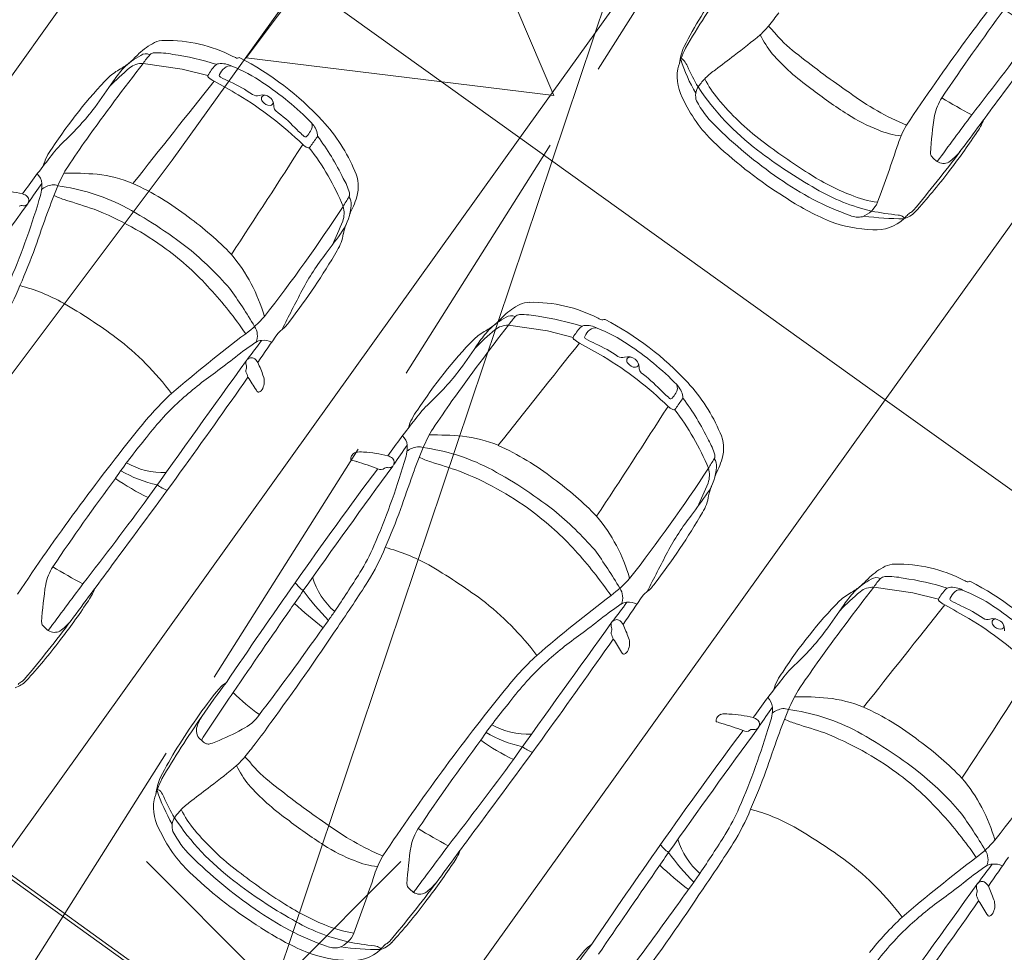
# Model space of a CAD drawing. Header units: metres. Extents: x 6541766 to 6542290, y 5894743 to 5895338.
# Tile 30 of 78: x 6541937.16 to 6541942.64, y 5895189.38 to 5895194.57. Entities that reach past the tile are written whole.
import ezdxf

# ---------------------------------------------------------------- set-up
doc = ezdxf.new("R2010")
doc.units = ezdxf.units.M
doc.linetypes.add('1.5_0.5', pattern=[2, 1.5, -0.5])
for name, color, linetype, lineweight in [('_dr_ścieki kd', 36, 'Continuous', 30), ('A-OZNACZENIA', 7, 'Continuous', 15), ('A-PZT', 4, 'Continuous', 9), ('IE - podklad', 8, 'Continuous', 9)]:
    doc.layers.add(name, color=color, linetype=linetype, lineweight=lineweight)
for name, color, linetype in [('_rozbiórki', 1, 'Continuous'), ('jezdnia', 7, 'Continuous'), ('przewód kanalizacyjny', 7, 'Continuous')]:
    doc.layers.add(name, color=color, linetype=linetype)

# ---------------------------------------------------------------- blocks, each defined once
blk = doc.blocks.new('blok - sanitarne pzt chelmza ng')
at = {"layer": '_rozbiórki', "lineweight": 9}
for p, q in [((6542437.8644, 5895189.8882), (6542439.2786, 5895188.474)), ((6542439.2786, 5895189.8882), (6542437.8644, 5895188.474))]:
    blk.add_line(p, q, dxfattribs=at)
at = {"layer": 'przewód kanalizacyjny', "color": 34, "linetype": 'Continuous', "lineweight": 9}
for p in [(6542419.51, 5895132.49), (6542428.063, 5895157.928)]:
    blk.add_line(p, (6542454.28, 5895235.9), dxfattribs=at)
blk = doc.blocks.new('blok - podklad szary rfqfqw')
at = {"color": 8, "linetype": 'ByBlock', "lineweight": 9}
for p, q in [((6541937.8451, 5895194.3275), (6541938.0615, 5895194.2962)), ((6541938.0615, 5895194.2962), (6541938.2052, 5895194.2602)), ((6541939.8772, 5895192.8712), (6541940.0936, 5895192.84)), ((6541940.0936, 5895192.84), (6541940.2372, 5895192.8039)), ((6541941.9092, 5895191.4149), (6541942.1256, 5895191.3837)), ((6541942.1256, 5895191.3837), (6541942.2693, 5895191.3477))]:
    blk.add_line(p, q, dxfattribs=at)
for centre, radius, start, end in [((6541909.2647, 5895219.057), 41.629, 323.23114, 325.01808), ((6541952.4348, 5895187.0923), 12.4292, 141.06752, 146.3247), ((6541943.1578, 5895193.2237), 2.5968, 144.075, 152.5336), ((6541944.6483, 5895192.2285), 4.3708, 144.6176, 150.0222), ((6541947.6822, 5895189.639), 8.0247, 141.74277, 142.40319), ((6541953.141, 5895186.8341), 13.081, 143.4301, 146.06826), ((6541943.3854, 5895195.6901), 1.3006, 234.7721, 244.088), ((6541940.883, 5895194.9168), 0.5834, 312.565, 319.1074), ((6541940.9119, 5895194.1256), 0.5809, 38.7674, 44.8015), ((6541941.9606, 5895195.0117), 0.7924, 221.243, 233.7315), ((6541926.4117, 5895206.5536), 20.3455, 322.04653, 323.7401), ((6541938.1036, 5895194.0735), 0.4182, 117.8651, 132.4463), ((6541937.9609, 5895194.3307), 0.1242, 89.3876, 115.1608), ((6541937.9765, 5895193.6491), 0.806, 62.8831, 91.0116), ((6541939.2699, 5895196.8618), 3.1096, 306.7936, 310.2152), ((6541941.7726, 5895194.723), 0.5482, 205.4757, 218.6323), ((6541936.8657, 5895195.2996), 1.3248, 313.193, 316.1665), ((6541937.8606, 5895194.3281), 0.0527, 64.9374, 123.6119), ((6541937.909, 5895194.3493), 0.0372, 93.5481, 134.4924), ((6541937.9218, 5895193.9716), 0.4151, 77.8333, 92.0894), ((6541941.5023, 5895194.1053), 0.71, 154.3633, 164.3428), ((6541941.2513, 5895194.2614), 0.4286, 158.0762, 171.2191), ((6541942.3078, 5895195.2373), 1.2892, 221.6396, 234.4787), ((6541948.5646, 5895185.9936), 13.578, 142.13643, 144.35281), ((6541937.5511, 5895194.6022), 0.348, 298.8137, 309.5028), ((6541938.0158, 5895194.0222), 0.3954, 117.7941, 135.0941), ((6541937.8427, 5895194.2094), 0.1182, 88.842, 128.3006), ((6541938.1237, 5895194.1482), 0.3313, 136.6022, 147.2258), ((6541937.7929, 5895192.8521), 1.5405, 72.5844, 81.9257), ((6541938.2707, 5895194.2926), 0.0338, 100.8259, 135.8492), ((6541938.2791, 5895194.2029), 0.1238, 61.0521, 96.8218), ((6541938.4289, 5895194.5319), 0.1859, 242.7824, 249.7674), ((6541938.3676, 5895194.3715), 0.0144, 258.054, 300.8235), ((6541938.3785, 5895194.3516), 0.00831, 63.1718, 114.7213), ((6541937.6299, 5895192.8955), 1.6455, 42.5612, 62.7938), ((6541941.7684, 5895194.6513), 0.9808, 197.9618, 209.9941), ((6541940.8278, 5895194.3209), 0.0345, 37.1665, 73.964), ((6541940.7124, 5895194.2382), 0.1764, 25.037, 35.9371), ((6541890.9016, 5895259.6321), 82.3533, 307.49455, 307.585327), ((6541944.9008, 5895198.69), 5.5008, 231.7042, 235.3516), ((6541937.9237, 5895193.9411), 0.411, 119.9081, 131.0514), ((6541938.8789, 5895192.9948), 1.7146, 130.3186, 135.425), ((6541938.3599, 5895193.7466), 0.8349, 138.3678, 144.519), ((6541938.4361, 5895194.1328), 0.2638, 135.9814, 151.1173), ((6541938.3706, 5895194.2168), 0.1125, 130.9944, 154.3477), ((6541938.3259, 5895194.2707), 0.0425, 72.0732, 133.262), ((6541938.0301, 5895193.5207), 0.8487, 55.4943, 68.6532), ((6541941.0806, 5895194.2557), 0.2652, 171.0573, 211.3534), ((6541941.6602, 5895194.6439), 0.8546, 202.7913, 211.5538), ((6541941.2575, 5895193.9578), 0.405, 124.3645, 134.4298), ((6541939.557, 5895192.4119), 2.6466, 135.9816, 146.952), ((6541933.7667, 5895196.8604), 4.7145, 323.8874, 326.1038), ((6542222.9796, 5894967.547), 363.952, 141.476739, 141.591013), ((6541938.2132, 5895194.2566), 0.0088, 155.8444, 237.097), ((6541938.473, 5895194.6081), 0.4458, 233.5991, 238.4586), ((6541934.6887, 5895187.7283), 7.4067, 60.16151, 61.35051), ((6541938.2791, 5895194.2614), 0.0108, 157.5747, 246.8018), ((6541938.7474, 5895195.1283), 0.9961, 241.6842, 245.1664), ((6541938.0384, 5895193.5609), 0.7243, 54.9751, 66.349), ((6541937.6681, 5895192.924), 1.546, 43.9571, 56.9682), ((6541941.3586, 5895193.8793), 0.5321, 136.2913, 142.9019), ((6541941.4626, 5895194.4869), 0.5507, 206.3992, 220.4587), ((6541941.0089, 5895194.1487), 0.0908, 145.3909, 199.0658), ((6541942.1218, 5895194.9867), 1.4283, 213.5818, 233.0259), ((6541943.1553, 5895196.2469), 2.6054, 232.2084, 237.7048), ((6541942.7598, 5895195.5172), 1.6739, 233.8948, 240.2528), ((6541937.3607, 5895192.4679), 1.9662, 45.7503, 58.9825), ((6541938.4771, 5895194.191), 0.0435, 238.119, 288.635), ((6541938.509, 5895194.0892), 0.0632, 50.6119, 106.4846), ((6541938.5351, 5895194.1343), 0.0319, 172.6381, 215.0963), ((6541938.5219, 5895194.1306), 0.02, 83.3652, 157.0964), ((6541938.5512, 5895194.1452), 0.0514, 214.7228, 270.8567), ((6541938.5224, 5895194.0981), 0.048, 10.6052, 56.2407), ((6541938.5517, 5895194.1102), 0.0164, 270.8398, 10.8309), ((6541938.4011, 5895194.071), 0.1722, 4.773, 12.0486), ((6541941.5575, 5895194.4531), 0.7792, 205.4948, 227.7389), ((6541941.4048, 5895194.3738), 0.5449, 207.8733, 225.4647), ((6541942.1104, 5895195.0043), 1.3797, 219.3518, 233.3278), ((6541942.5297, 5895193.9799), 0.288, 147.1947, 168.3883), ((6541944.0069, 5895196.9524), 3.2998, 238.5997, 241.9329), ((6540232.2505, 5896458.8927), 2127.1906, 323.5082201, 323.5183272), ((6541936.4099, 5895194.9685), 1.4644, 312.8019, 322.7354), ((6541938.603, 5895194.0862), 0.0303, 181.6831, 228.1178), ((6541938.0283, 5895193.3249), 0.9237, 44.3266, 53.1057), ((6541942.5615, 5895195.1456), 1.2531, 239.6949, 247.9597), ((6541938.7375, 5895193.9784), 0.0473, 324.0072, 23.2406), ((6541938.6973, 5895193.912), 0.1194, 8.9431, 45.4737), ((6541938.1376, 5895193.3564), 0.9599, 22.8174, 42.7972), ((6541942.2399, 5895194.7704), 0.8683, 236.7067, 249.3639), ((6541944.431, 5895193.6938), 2.2104, 171.0455, 176.4961), ((6541977.5238, 5895167.7982), 43.8011, 143.19239, 143.61445), ((6541942.1714, 5895194.1585), 0.3781, 324.3338, 337.9528), ((6541939.2247, 5895194.4836), 0.7418, 223.7776, 229.3512), ((6541938.6182, 5895194.0446), 0.1835, 318.1155, 329.1809), ((6541942.8266, 5895195.7964), 2.5562, 225.112, 235.5681), ((6541942.0997, 5895194.3321), 0.4094, 246.1087, 264.6137), ((6541942.5889, 5895193.6965), 0.5748, 149.9694, 161.387), ((6541937.8642, 5895193.4122), 0.6657, 133.6215, 143.9412), ((6541942.0918, 5895190.6626), 5.597, 144.5769, 146.4868), ((6541938.7475, 5895193.9282), 0.00955, 230.9943, 320.6399), ((6541943.6203, 5895190.463), 5.9201, 144.29675, 144.92223), ((6541938.7994, 5895193.927), 0.0162, 326.0264, 12.6783), ((6541937.685, 5895193.0758), 1.4123, 25.6847, 36.8524), ((6541943.2234, 5895196.3916), 3.1578, 232.163, 237.9144), ((6541939.8308, 5895195.6827), 3.1709, 321.9016, 326.6191), ((6541937.567, 5895193.6774), 0.2895, 142.0881, 164.3172), ((6541888.1199, 5895226.3262), 60.1219, 326.639974, 327.334546), ((6541938.7903, 5895193.9337), 0.0812, 224.8753, 247.072), ((6541938.7635, 5895193.8713), 0.0134, 248.4793, 333.0163), ((6541937.6886, 5895193.0171), 1.369, 22.1141, 37.9401), ((6541942.7509, 5895195.7185), 2.5185, 227.0058, 237.8941), ((6541942.8639, 5895195.9071), 2.6103, 232.1632, 240.7285), ((6541933.0885, 5895196.8412), 9.4326, 339.6127, 341.70299), ((6541936.6466, 5895198.1374), 7.1742, 319.84013, 323.16761), ((6541942.0964, 5895194.0846), 0.3833, 306.9369, 319.6958), ((6541942.0372, 5895190.0933), 5.9971, 141.77447, 144.19749), ((6541942.2607, 5895193.8299), 0.036, 181.6738, 215.495), ((6541942.3421, 5895193.9016), 0.1443, 219.9201, 236.2506), ((6541942.2973, 5895193.8354), 0.0643, 236.6317, 297.2253), ((6541938.0405, 5895193.3695), 0.7249, 148.0666, 157.5048), ((6541938.8417, 5895193.6425), 0.2001, 343.5537, 25.5022), ((6541939.9516, 5895195.5144), 2.9726, 317.3835, 323.017), ((6541937.1915, 5895193.6485), 0.0912, 7.2377, 45.1792), ((6541937.4343, 5895191.9964), 1.7212, 84.8565, 90.9939), ((6541937.5067, 5895192.9722), 0.743, 67.7311, 83.6671), ((6541938.6986, 5895193.5285), 0.3042, 15.0566, 31.6028), ((6541942.3177, 5895195.0026), 1.614, 234.5347, 250.4527), ((6541942.2737, 5895194.8459), 1.3438, 237.2156, 248.4791), ((6541937.0211, 5895193.0245), 0.5968, 75.2211, 81.5993), ((6541938.6928, 5895192.5927), 1.769, 142.8915, 147.1095), ((6541936.9826, 5895193.6625), 0.2995, 340.824, 359.504), ((6541937.3563, 5895193.5292), 0.1237, 98.2625, 128.1216), ((6541939.6481, 5895192.6837), 2.4727, 157.0752, 160.7612), ((6541937.3442, 5895193.5802), 0.0718, 68.3038, 94.561), ((6541937.218, 5895192.5128), 1.1442, 63.3416, 82.3301), ((6541937.1541, 5895192.2652), 1.5319, 52.0544, 65.5476), ((6541942.1478, 5895194.5813), 1.1039, 239.5032, 256.8423), ((6541933.0741, 5895194.8282), 4.3778, 336.7681, 343.2174), ((6541937.1555, 5895193.5327), 0.0711, 50.5586, 75.4413), ((6541937.1787, 5895193.5655), 0.0312, 317.6097, 45.1782), ((6541937.5251, 5895193.9456), 0.394, 243.415, 253.5176), ((6541932.9509, 5895179.465), 14.7919, 71.79494, 72.44171), ((6541935.1097, 5895195.9837), 4.5618, 327.4968, 328.2759), ((6541938.9669, 5895193.599), 0.0269, 328.5386, 18.4885), ((6541938.9463, 5895193.5491), 0.0565, 349.6428, 39.4935), ((6541938.6592, 5895193.6929), 0.3895, 335.9834, 344.0436), ((6541942.2622, 5895194.8641), 1.5356, 236.3974, 247.0313), ((6541942.0074, 5895194.1356), 0.5854, 247.2207, 262.4226), ((6541983.1084, 5895159.9801), 56.8682, 143.82788, 144.68798), ((6541937.1702, 5895193.508), 0.0286, 72.6787, 119.8555), ((6541937.1809, 5895193.5633), 0.0281, 265.6326, 317.9046), ((6541936.9116, 5895191.8472), 1.7952, 53.7439, 68.4093), ((6541936.5798, 5895191.3597), 2.4617, 51.9653, 62.1071), ((6541931.9771, 5895198.0554), 8.3171, 321.86618, 327.05635), ((6541938.7258, 5895193.5526), 0.2764, 325.253, 357.1682), ((6541938.8332, 5895193.4936), 0.1297, 340.0721, 17.4278), ((6541939.4457, 5895193.3176), 0.4822, 153.2909, 159.3899), ((6541941.7934, 5895193.6136), 0.1487, 290.8856, 336.9005), ((6541942.1856, 5895194.9222), 1.4449, 258.4625, 264.4189), ((6541942.0854, 5895193.5487), 0.0583, 299.5261, 319.1609), ((6541942.4771, 5895191.5715), 5.5114, 159.5356, 161.6852), ((6541937.0732, 5895192.0542), 1.7494, 43.8106, 54.2161), ((6541935.3553, 5895194.9605), 3.9041, 335.082, 337.2296), ((6541941.9193, 5895194.1145), 0.712, 248.8944, 268.7303), ((6541941.8234, 5895193.5894), 0.117, 247.0384, 281.3874), ((6541942.0876, 5895195.2963), 1.8331, 262.6982, 269.6677), ((6541941.923, 5895193.6258), 0.2239, 265.0177, 313.4582), ((6541942.0409, 5895193.4297), 0.0545, 52.9421, 85.6891), ((6541942.0483, 5895193.4416), 0.0406, 37.9159, 51.1103), ((6541942.0359, 5895193.5988), 0.1416, 286.854, 316.7537), ((6541941.8939, 5895193.6482), 0.2603, 314.714, 320.3371), ((6541942.1519, 5895193.4307), 0.0772, 119.3055, 138.2848), ((6541935.9943, 5895195.4564), 3.6058, 322.6997, 325.1346), ((6541939.219, 5895193.3295), 0.2652, 157.5103, 169.0816), ((6541938.7298, 5895193.4115), 0.2309, 327.3373, 352.0917), ((6541933.1854, 5895194.8105), 4.3302, 336.6155, 339.6317), ((6541937.0036, 5895191.982), 1.6322, 41.9991, 53.5481), ((6541936.9546, 5895191.8918), 1.812, 40.8781, 50.933), ((6541935.656, 5895195.1933), 3.7836, 322.5414, 329.744), ((6541937.6246, 5895192.6662), 0.9297, 15.8143, 40.1111), ((6541939.9923, 5895192.3936), 1.4306, 142.1557, 151.9497), ((6541936.0334, 5895193.5504), 1.2162, 327.8362, 337.8511), ((6541936.8919, 5895192.0801), 1.0467, 60.8709, 75.162), ((6541936.469, 5895191.4785), 2.3664, 34.6604, 42.3984), ((6541936.3015, 5895191.5953), 2.5081, 30.4027, 36.2307), ((6541953.1706, 5895185.5114), 16.2977, 152.38301, 153.25204), ((6541935.8712, 5895190.3396), 3.0642, 53.4613, 60.0411), ((6541940.1356, 5895192.6172), 0.4182, 117.8651, 132.4463), ((6541939.993, 5895192.8745), 0.1242, 89.3876, 115.1608), ((6541940.0085, 5895192.1928), 0.806, 62.8831, 91.0116), ((6541938.0122, 5895193.3667), 0.6759, 306.6272, 318.5863), ((6541940.0479, 5895192.5659), 0.3954, 117.7941, 135.0941), ((6541938.8977, 5895193.8433), 1.3248, 313.193, 316.1665), ((6541939.8927, 5895192.8718), 0.0527, 64.9374, 123.6119), ((6541940.1557, 5895192.6919), 0.3313, 136.6022, 147.2258), ((6541939.9411, 5895192.893), 0.0372, 93.5481, 134.4924), ((6541939.9539, 5895192.5153), 0.4151, 77.8333, 92.0894), ((6541939.825, 5895191.3958), 1.5405, 72.5844, 81.9257), ((6541940.461, 5895193.0756), 0.1859, 242.7824, 249.7674), ((6541940.3996, 5895192.9152), 0.0144, 258.054, 300.8235), ((6541940.4105, 5895192.8953), 0.00831, 63.1718, 114.7213), ((6541939.662, 5895191.4393), 1.6455, 42.5612, 62.7938), ((6541938.391, 5895192.8137), 0.0895, 335.9925, 34.6225), ((6541938.671, 5895192.7627), 0.0996, 122.8751, 140.5901), ((6541938.485, 5895193.0117), 0.2115, 308.57, 325.5609), ((6541950.5966, 5895184.5373), 13.578, 142.13643, 144.35281), ((6541939.5831, 5895193.146), 0.348, 298.8137, 309.5028), ((6541939.8748, 5895192.7531), 0.1182, 88.842, 128.3006), ((6541940.4682, 5895192.6765), 0.2638, 135.9814, 151.1173), ((6541940.3028, 5895192.8363), 0.0338, 100.8259, 135.8492), ((6541940.3111, 5895192.7466), 0.1238, 61.0521, 96.8218), ((6541940.358, 5895192.8144), 0.0425, 72.0732, 133.262), ((6541940.0621, 5895192.0645), 0.8487, 55.4943, 68.6532), ((6541936.7391, 5895191.5464), 1.5781, 36.8029, 52.6951), ((6541943.8795, 5895185.62), 9.042, 127.17856, 130.53779), ((6541499.3798, 5895494.6039), 532.8968, 325.486454, 325.507581), ((6541941.5891, 5895190.9556), 2.6466, 135.9816, 146.952), ((6541939.9558, 5895192.4848), 0.411, 119.9081, 131.0514), ((6541940.911, 5895191.5385), 1.7146, 130.3186, 135.425), ((6541940.3919, 5895192.2903), 0.8349, 138.3678, 144.519), ((6541940.2453, 5895192.8003), 0.0088, 155.8444, 237.097), ((6541940.505, 5895193.1518), 0.4458, 233.5991, 238.4586), ((6541940.3112, 5895192.8051), 0.0108, 157.5747, 246.8018), ((6541940.4026, 5895192.7605), 0.1125, 130.9944, 154.3477), ((6541940.7794, 5895193.6721), 0.9961, 241.6842, 245.1664), ((6541939.2393, 5895191.6016), 1.4036, 123.1053, 128.8931), ((6541935.5324, 5895194.9273), 3.6618, 322.1782, 324.2356), ((6541938.5035, 5895192.7346), 0.0526, 89.8089, 125.7679), ((6541938.5143, 5895192.6862), 0.1015, 63.1265, 96.011), ((6541935.7988, 5895195.4042), 4.7145, 323.8874, 326.1038), ((6542225.0117, 5894966.0908), 363.952, 141.476739, 141.591013), ((6541936.7207, 5895186.272), 7.4067, 60.16151, 61.35051), ((6541940.0705, 5895192.1046), 0.7243, 54.9751, 66.349), ((6541939.7002, 5895191.4677), 1.546, 43.9571, 56.9682), ((6541936.4428, 5895195.0926), 3.0695, 305.9992, 308.6077), ((6541938.4436, 5895192.661), 0.028, 103.8517, 199), ((6541938.4483, 5895192.6647), 0.0261, 64.8381, 115.8236), ((6541938.4316, 5895192.6384), 0.0571, 26.6144, 60.8924), ((6541939.3927, 5895191.0117), 1.9662, 45.7503, 58.9825), ((6541940.5092, 5895192.7347), 0.0435, 238.119, 288.635), ((6541940.541, 5895192.6329), 0.0632, 50.6119, 106.4846), ((6541940.5672, 5895192.678), 0.0319, 172.6381, 215.0963), ((6541940.554, 5895192.6743), 0.02, 83.3652, 157.0964), ((6542166.0659, 5895028.8095), 280.4904, 144.25288, 144.444417), ((6541938.3238, 5895192.6189), 0.099, 12.0203, 19.4906), ((6541938.3985, 5895192.6369), 0.0223, 332.294, 6.7955), ((6541937.781, 5895192.3356), 0.7747, 19.0916, 25.0804), ((6541940.5833, 5895192.6889), 0.0514, 214.7228, 270.8567), ((6541940.5544, 5895192.6418), 0.048, 10.6052, 56.2407), ((6541940.5838, 5895192.654), 0.0164, 270.8398, 10.8309), ((6541940.4332, 5895192.6147), 0.1722, 4.773, 12.0486), ((6541940.6351, 5895192.6299), 0.0303, 181.6831, 228.1178), ((6541904.3201, 5895216.4492), 41.629, 323.23114, 325.01808), ((6541939.4912, 5895190.8612), 2.1457, 125.4419, 132.2665), ((6541938.4389, 5895192.6172), 0.0227, 155.6805, 194.9375), ((6541937.7416, 5895192.3342), 0.73, 19.8844, 22.3084), ((6541936.745, 5895191.4578), 2.0243, 31.3022, 33.7524), ((6541938.4269, 5895192.5583), 0.0916, 335.338, 19.6229), ((6541938.4419, 5895193.5123), 1.4644, 312.8019, 322.7354), ((6541940.0603, 5895191.8686), 0.9237, 44.3266, 53.1057), ((6541938.4745, 5895192.5338), 0.0381, 291.9655, 338.9367), ((6541940.7696, 5895192.5221), 0.0473, 324.0072, 23.2406), ((6541940.7294, 5895192.4557), 0.1194, 8.9431, 45.4737), ((6541940.1697, 5895191.9001), 0.9599, 22.8174, 42.7972), ((6541939.1936, 5895191.2138), 1.7468, 132.9801, 141.7556), ((6541938.5152, 5895192.534), 0.0473, 211.1122, 225.7083), ((6541938.4867, 5895192.5041), 0.00607, 221.3395, 290.3346), ((6541941.2567, 5895193.0273), 0.7418, 223.7776, 229.3512), ((6541940.7795, 5895192.4719), 0.00955, 230.9943, 320.6399), ((6541940.6503, 5895192.5883), 0.1835, 318.1155, 329.1809), ((6541940.8314, 5895192.4707), 0.0162, 326.0264, 12.6783), ((6541939.717, 5895191.6195), 1.4123, 25.6847, 36.8524), ((6541939.0693, 5895191.3316), 1.5138, 132.4256, 143.4498), ((6541939.8962, 5895191.9559), 0.6657, 133.6215, 143.9412), ((6541944.1239, 5895189.2063), 5.597, 144.5769, 146.4868), ((6541890.1519, 5895224.8699), 60.1219, 326.639974, 327.334546), ((6541940.8223, 5895192.4774), 0.0812, 224.8753, 247.072), ((6541940.7956, 5895192.415), 0.0134, 248.4793, 333.0163), ((6541945.6523, 5895189.0067), 5.9201, 144.29675, 144.92223), ((6541939.599, 5895192.2211), 0.2895, 142.0881, 164.3172), ((6541939.7206, 5895191.5608), 1.369, 22.1141, 37.9401), ((6541944.0693, 5895188.637), 5.9971, 141.77447, 144.19749), ((6541947.4902, 5895184.4845), 12.4292, 141.06752, 146.3247), ((6541939.2236, 5895192.1922), 0.0912, 7.2377, 45.1792), ((6541940.0725, 5895191.9132), 0.7249, 148.0666, 157.5048), ((6541939.4664, 5895190.5401), 1.7212, 84.8565, 90.9939), ((6541939.5387, 5895191.5159), 0.743, 67.7311, 83.6671), ((6541940.8738, 5895192.1862), 0.2001, 343.5537, 25.5022), ((6541939.9284, 5895190.4819), 2.7154, 139.8388, 145.4985), ((6541940.7248, 5895191.1364), 1.769, 142.8915, 147.1095), ((6541939.0146, 5895192.2063), 0.2995, 340.824, 359.504), ((6541939.3883, 5895192.073), 0.1237, 98.2625, 128.1216), ((6541941.6801, 5895191.2274), 2.4727, 157.0752, 160.7612), ((6541939.3762, 5895192.1239), 0.0718, 68.3038, 94.561), ((6541939.25, 5895191.0565), 1.1442, 63.3416, 82.3301), ((6541939.1862, 5895190.8089), 1.5319, 52.0544, 65.5476), ((6541940.7307, 5895192.0722), 0.3042, 15.0566, 31.6028), ((6541939.0422, 5895192.1252), 0.0425, 145.5434, 174.7872), ((6541939.0393, 5895192.1261), 0.0396, 108.5071, 144.2294), ((6541939.0539, 5895192.0448), 0.1219, 81.9082, 102.8927), ((6541939.0648, 5895191.7547), 0.4108, 79.3998, 89.1213), ((6541939.0532, 5895191.5682), 0.5968, 75.2211, 81.5993), ((6541939.1875, 5895192.0764), 0.0711, 50.5586, 75.4413), ((6541939.5571, 5895192.4893), 0.394, 243.415, 253.5176), ((6541940.999, 5895192.1427), 0.0269, 328.5386, 18.4885), ((6541937.9575, 5895192.4765), 0.4241, 241.005, 272.0528), ((6541985.1405, 5895158.5238), 56.8682, 143.82788, 144.68798), ((6541939.0055, 5895192.1275), 0.00586, 164.7324, 258.8663), ((6541939.4335, 5895193.3945), 1.3431, 251.3648, 252.6388), ((6541938.5669, 5895190.5191), 1.6602, 69.4391, 73.7045), ((6541935.1061, 5895193.3719), 4.3778, 336.7681, 343.2174), ((6541939.2022, 5895192.0517), 0.0286, 72.6787, 119.8555), ((6541939.2129, 5895192.107), 0.0281, 265.6326, 317.9046), ((6541939.2107, 5895192.1092), 0.0312, 317.6097, 45.1782), ((6541934.983, 5895178.0087), 14.7919, 71.79494, 72.44171), ((6541940.7579, 5895192.0963), 0.2764, 325.253, 357.1682), ((6541937.1417, 5895194.5274), 4.5618, 327.4968, 328.2759), ((6541940.9783, 5895192.0928), 0.0565, 349.6428, 39.4935), ((6541940.6912, 5895192.2366), 0.3895, 335.9834, 344.0436), ((6541938.0855, 5895192.703), 0.7379, 240.3134, 257.2782), ((6541958.428, 5895177.6378), 24.0839, 143.17343, 145.03538), ((6541939.1671, 5895192.0987), 0.0304, 235.7462, 313.3106), ((6541944.5091, 5895190.1152), 5.5114, 159.5356, 161.6852), ((6541938.9437, 5895190.3909), 1.7952, 53.7439, 68.4093), ((6541938.6118, 5895189.9035), 2.4617, 51.9653, 62.1071), ((6541934.0091, 5895196.5992), 8.3171, 321.86618, 327.05635), ((6541940.8652, 5895192.0373), 0.1297, 340.0721, 17.4278), ((6541941.4777, 5895191.8613), 0.4822, 153.2909, 159.3899), ((6541948.1964, 5895184.2262), 13.081, 143.4301, 146.06826), ((6541938.4408, 5895193.0823), 1.3006, 234.7721, 244.088), ((6541938.0545, 5895192.1603), 0.2206, 233.4189, 249.9617), ((6541939.1052, 5895190.5979), 1.7494, 43.8106, 54.2161), ((6541937.3873, 5895193.5042), 3.9041, 335.082, 337.2296), ((6541941.2511, 5895191.8732), 0.2652, 157.5103, 169.0816), ((6541938.0263, 5895194.0001), 3.6058, 322.6997, 325.1346), ((6541940.7619, 5895191.9552), 0.2309, 327.3373, 352.0917), ((6541921.4671, 5895203.9458), 20.3455, 322.04653, 323.7401), ((6541935.2175, 5895193.3542), 4.3302, 336.6155, 339.6317), ((6541939.0356, 5895190.5257), 1.6322, 41.9991, 53.5481), ((6541938.9866, 5895190.4355), 1.812, 40.8781, 50.933), ((6541939.6566, 5895191.21), 0.9297, 15.8143, 40.1111), ((6541937.6881, 5895193.737), 3.7836, 322.5414, 329.744), ((6541942.0244, 5895190.9373), 1.4306, 142.1557, 151.9497), ((6541937.9681, 5895192.1543), 1.2676, 328.6841, 336.3133), ((6541938.0655, 5895192.0942), 1.2162, 327.8362, 337.8511), ((6541938.9239, 5895190.6238), 1.0467, 60.8709, 75.162), ((6541938.501, 5895190.0222), 2.3664, 34.6604, 42.3984), ((6541938.3335, 5895190.139), 2.5081, 30.4027, 36.2307), ((6541955.2027, 5895184.0551), 16.2977, 152.38301, 153.25204), ((6541937.9033, 5895188.8834), 3.0642, 53.4613, 60.0411), ((6541942.025, 5895191.4182), 0.1242, 89.3876, 115.1608), ((6541942.0406, 5895190.7365), 0.806, 62.8831, 91.0116), ((6541937.5851, 5895191.3721), 0.288, 147.1947, 168.3883), ((6541939.0622, 5895194.3446), 3.2998, 238.5997, 241.9329), ((6540227.3059, 5896456.2849), 2127.1906, 323.5082201, 323.5183272), ((6541928.298, 5895198.3383), 12.7457, 326.36854, 327.52893), ((6541942.1677, 5895191.1609), 0.4182, 117.8651, 132.4463), ((6541939.4864, 5895191.086), 2.2104, 171.0455, 176.4961), ((6541972.5791, 5895165.1904), 43.8011, 143.19239, 143.61445), ((6541965.4965, 5895172.5145), 32.8129, 144.77729, 145.95425), ((6541938.8637, 5895191.5671), 0.2146, 216.4669, 233.1654), ((6541939.1693, 5895191.5802), 0.3971, 196.1566, 229.2969), ((6541932.9966, 5895195.3015), 7.2146, 325.28726, 327.70318), ((6541940.0442, 5895191.9104), 0.6759, 306.6272, 318.5863), ((6541940.5171, 5895191.5554), 0.2115, 308.57, 325.5609), ((6541942.0799, 5895191.1096), 0.3954, 117.7941, 135.0941), ((6541940.9298, 5895192.387), 1.3248, 313.193, 316.1665), ((6541941.9247, 5895191.4155), 0.0527, 64.9374, 123.6119), ((6541942.1878, 5895191.2356), 0.3313, 136.6022, 147.2258), ((6541941.9731, 5895191.4367), 0.0372, 93.5481, 134.4924), ((6541941.9859, 5895191.059), 0.4151, 77.8333, 92.0894), ((6541941.857, 5895189.9395), 1.5405, 72.5844, 81.9257), ((6541942.493, 5895191.6193), 0.1859, 242.7824, 249.7674), ((6541942.4317, 5895191.459), 0.0144, 258.054, 300.8235), ((6541942.4426, 5895191.439), 0.00831, 63.1718, 114.7213), ((6541941.694, 5895189.983), 1.6455, 42.5612, 62.7938), ((6541937.2268, 5895191.5507), 0.3781, 324.3338, 337.9528), ((6541934.7248, 5895194.0732), 4.8222, 324.7715, 326.2664), ((6541940.0894, 5895192.4032), 1.6882, 216.656, 224.0159), ((6541945.9116, 5895184.1638), 9.042, 127.17856, 130.53779), ((6541940.423, 5895191.3574), 0.0895, 335.9925, 34.6225), ((6541501.4119, 5895493.1477), 532.8968, 325.486454, 325.507581), ((6541940.703, 5895191.3064), 0.0996, 122.8751, 140.5901), ((6541952.6287, 5895183.081), 13.578, 142.13643, 144.35281), ((6541941.9878, 5895191.0285), 0.411, 119.9081, 131.0514), ((6541942.943, 5895190.0822), 1.7146, 130.3186, 135.425), ((6541942.424, 5895190.834), 0.8349, 138.3678, 144.519), ((6541941.6152, 5895191.6897), 0.348, 298.8137, 309.5028), ((6541941.9068, 5895191.2968), 0.1182, 88.842, 128.3006), ((6541942.5002, 5895191.2203), 0.2638, 135.9814, 151.1173), ((6541942.3348, 5895191.38), 0.0338, 100.8259, 135.8492), ((6541942.3432, 5895191.2903), 0.1238, 61.0521, 96.8218), ((6541942.4347, 5895191.3042), 0.1125, 130.9944, 154.3477), ((6541942.39, 5895191.3581), 0.0425, 72.0732, 133.262), ((6541942.0942, 5895190.6082), 0.8487, 55.4943, 68.6532), ((6541934.8862, 5895193.0749), 3.1709, 321.9016, 326.6191), ((6541940.3069, 5895193.0561), 2.371, 226.906, 231.9561), ((6541938.7712, 5895190.0901), 1.5781, 36.8029, 52.6951), ((6541941.2714, 5895190.1453), 1.4036, 123.1053, 128.8931), ((6541937.5644, 5895193.471), 3.6618, 322.1782, 324.2356), ((6541940.5355, 5895191.2783), 0.0526, 89.8089, 125.7679), ((6541940.5463, 5895191.2299), 0.1015, 63.1265, 96.011), ((6541943.6211, 5895189.4993), 2.6466, 135.9816, 146.952), ((6541937.8308, 5895193.9479), 4.7145, 323.8874, 326.1038), ((6542227.0437, 5894964.6345), 363.952, 141.476739, 141.591013), ((6541942.2773, 5895191.3441), 0.0088, 155.8444, 237.097), ((6541942.5371, 5895191.6955), 0.4458, 233.5991, 238.4586), ((6541938.7528, 5895184.8157), 7.4067, 60.16151, 61.35051), ((6541942.3432, 5895191.3488), 0.0108, 157.5747, 246.8018), ((6541942.8115, 5895192.2158), 0.9961, 241.6842, 245.1664), ((6542005.3633, 5895145.0995), 81.1328, 145.295802, 145.691803), ((6541949.39, 5895183.7673), 12.8938, 144.36723, 144.63475), ((6541942.1025, 5895190.6483), 0.7243, 54.9751, 66.349), ((6541941.7322, 5895190.0114), 1.546, 43.9571, 56.9682), ((6541931.702, 5895195.5296), 7.1742, 319.84013, 323.16761), ((6541937.3161, 5895191.2221), 0.036, 181.6738, 215.495), ((6541937.1518, 5895191.4768), 0.3833, 306.9369, 319.6958), ((6541920.8994, 5895204.0973), 22.1066, 323.95539, 324.40487), ((6542168.098, 5895027.3532), 280.4904, 144.25288, 144.444417), ((6541938.4748, 5895193.6363), 3.0695, 305.9992, 308.6077), ((6541940.4756, 5895191.2048), 0.028, 103.8517, 199), ((6541940.4803, 5895191.2084), 0.0261, 64.8381, 115.8236), ((6541940.4636, 5895191.1821), 0.0571, 26.6144, 60.8924), ((6541939.813, 5895190.8793), 0.7747, 19.0916, 25.0804), ((6541941.4248, 5895189.5554), 1.9662, 45.7503, 58.9825), ((6541942.5412, 5895191.2784), 0.0435, 238.119, 288.635), ((6541942.5731, 5895191.1766), 0.0632, 50.6119, 106.4846), ((6541942.5992, 5895191.2217), 0.0319, 172.6381, 215.0963), ((6541942.586, 5895191.218), 0.02, 83.3652, 157.0964), ((6541942.6153, 5895191.2326), 0.0514, 214.7228, 270.8567), ((6541942.5865, 5895191.1855), 0.048, 10.6052, 56.2407), ((6541937.3975, 5895191.2938), 0.1443, 219.9201, 236.2506), ((6541937.3527, 5895191.2276), 0.0643, 236.6317, 297.2253), ((6541928.6644, 5895197.9853), 12.3068, 323.47889, 326.50201), ((6541941.5232, 5895189.4049), 2.1457, 125.4419, 132.2665), ((6541940.4709, 5895191.1609), 0.0227, 155.6805, 194.9375), ((6541939.7736, 5895190.8779), 0.73, 19.8844, 22.3084), ((6541940.3558, 5895191.1626), 0.099, 12.0203, 19.4906), ((6541940.4305, 5895191.1806), 0.0223, 332.294, 6.7955), ((6541940.474, 5895192.056), 1.4644, 312.8019, 322.7354), ((6541942.6158, 5895191.1977), 0.0164, 270.8398, 10.8309), ((6541942.4652, 5895191.1584), 0.1722, 4.773, 12.0486), ((6541935.007, 5895192.9066), 2.9726, 317.3835, 323.017), ((6541906.3521, 5895214.9929), 41.629, 323.23114, 325.01808), ((6541938.777, 5895190.0015), 2.0243, 31.3022, 33.7524), ((6541940.4589, 5895191.102), 0.0916, 335.338, 19.6229), ((6541928.4272, 5895198.4104), 12.6747, 322.56705, 324.71833), ((6541940.5472, 5895191.0777), 0.0473, 211.1122, 225.7083), ((6541940.5187, 5895191.0478), 0.00607, 221.3395, 290.3346), ((6541940.5066, 5895191.0775), 0.0381, 291.9655, 338.9367), ((6541941.2256, 5895189.7575), 1.7468, 132.9801, 141.7556), ((6541941.1014, 5895189.8753), 1.5138, 132.4256, 143.4498), ((6541946.1559, 5895187.7501), 5.597, 144.5769, 146.4868), ((6541941.6311, 5895190.7648), 0.2895, 142.0881, 164.3172), ((6541941.9283, 5895190.4996), 0.6657, 133.6215, 143.9412), ((6541892.184, 5895223.4136), 60.1219, 326.639974, 327.334546), ((6541937.0913, 5895190.991), 0.1416, 286.854, 316.7537), ((6541937.2072, 5895190.8229), 0.0772, 119.3055, 138.2848), ((6541937.1407, 5895190.9409), 0.0583, 299.5261, 319.1609), ((6541941.1136, 5895188.7307), 3.5372, 142.4815, 146.2621), ((6541938.4224, 5895190.7141), 0.2056, 123.803, 138.6067), ((6541946.1013, 5895187.1807), 5.9971, 141.77447, 144.19749), ((6541939.655, 5895189.6729), 1.819, 139.6758, 146.2611), ((6541948.4945, 5895183.8842), 12.2974, 145.6129, 147.10478), ((6541939.1406, 5895191.6202), 1.1208, 224.8655, 234.6269), ((6541949.5222, 5895183.0282), 12.4292, 141.06752, 146.3247), ((6541942.1046, 5895190.4569), 0.7249, 148.0666, 157.5048), ((6541941.9605, 5895189.0256), 2.7154, 139.8388, 145.4985), ((6541941.2556, 5895190.7359), 0.0912, 7.2377, 45.1792), ((6541941.4984, 5895189.0838), 1.7212, 84.8565, 90.9939), ((6541941.5708, 5895190.0596), 0.743, 67.7311, 83.6671), ((6541941.086, 5895190.5885), 0.1219, 81.9082, 102.8927), ((6541942.7569, 5895189.6801), 1.769, 142.8915, 147.1095), ((6541941.0467, 5895190.75), 0.2995, 340.824, 359.504), ((6541941.4204, 5895190.6167), 0.1237, 98.2625, 128.1216), ((6541943.7122, 5895189.7711), 2.4727, 157.0752, 160.7612), ((6541941.4083, 5895190.6676), 0.0718, 68.3038, 94.561), ((6541941.2821, 5895189.6003), 1.1442, 63.3416, 82.3301), ((6541941.2182, 5895189.3527), 1.5319, 52.0544, 65.5476), ((6541940.2453, 5895189.1596), 2.5968, 144.075, 152.5336), ((6541941.7357, 5895188.1644), 4.3708, 144.6176, 150.0222), ((6541938.3746, 5895190.5622), 0.2422, 146.6866, 163.3957), ((6541938.2928, 5895190.8413), 0.2404, 295.3942, 325.8363), ((6541936.9004, 5895191.7869), 2.0009, 321.5921, 325.768), ((6541941.0376, 5895190.6713), 0.00586, 164.7324, 258.8663), ((6541941.0743, 5895190.6689), 0.0425, 145.5434, 174.7872), ((6541941.4656, 5895191.9382), 1.3431, 251.3648, 252.6388), ((6541941.0713, 5895190.6699), 0.0396, 108.5071, 144.2294), ((6541940.599, 5895189.0628), 1.6602, 69.4391, 73.7045), ((6541941.0968, 5895190.2985), 0.4108, 79.3998, 89.1213), ((6541941.0852, 5895190.1119), 0.5968, 75.2211, 81.5993), ((6541941.2196, 5895190.6201), 0.0711, 50.5586, 75.4413), ((6541941.2428, 5895190.6529), 0.0312, 317.6097, 45.1782), ((6541941.5892, 5895191.033), 0.394, 243.415, 253.5176), ((6541938.2093, 5895190.6179), 0.0683, 168.5225, 233.5761), ((6541937.7132, 5895191.8755), 1.4255, 292.0963, 298.6139), ((6541940.1176, 5895191.2467), 0.7379, 240.3134, 257.2782), ((6541939.9896, 5895191.0202), 0.4241, 241.005, 272.0528), ((6541960.4601, 5895176.1815), 24.0839, 143.17343, 145.03538), ((6541987.1725, 5895157.0675), 56.8682, 143.82788, 144.68798), ((6541937.1382, 5895191.9157), 4.3778, 336.7681, 343.2174), ((6541941.1992, 5895190.6424), 0.0304, 235.7462, 313.3106), ((6541941.2343, 5895190.5954), 0.0286, 72.6787, 119.8555), ((6541941.245, 5895190.6507), 0.0281, 265.6326, 317.9046), ((6541937.015, 5895176.5524), 14.7919, 71.79494, 72.44171), ((6541940.9757, 5895188.9346), 1.7952, 53.7439, 68.4093), ((6541940.6439, 5895188.4472), 2.4617, 51.9653, 62.1071), ((6541936.0412, 5895195.1429), 8.3171, 321.86618, 327.05635), ((6541938.2437, 5895190.6436), 0.1101, 227.1296, 242.6341), ((6541938.2066, 5895190.5675), 0.0255, 237.9664, 279.1216), ((6541938.1449, 5895190.8151), 0.2807, 283.5657, 291.8797), ((6541950.2284, 5895182.77), 13.081, 143.4301, 146.06826), ((6541940.4729, 5895191.626), 1.3006, 234.7721, 244.088), ((6541946.5412, 5895188.6589), 5.5114, 159.5356, 161.6852), ((6541941.1373, 5895189.1416), 1.7494, 43.8106, 54.2161), ((6541944.7696, 5895185.5749), 8.0247, 141.74277, 142.40319), ((6541940.0865, 5895190.704), 0.2206, 233.4189, 249.9617), ((6541937.9704, 5895190.8527), 0.5834, 312.565, 319.1074), ((6541937.9993, 5895190.0615), 0.5809, 38.7674, 44.8015), ((6541923.4991, 5895202.4895), 20.3455, 322.04653, 323.7401), ((6541936.3573, 5895192.7977), 3.1096, 306.7936, 310.2152), ((6541938.86, 5895190.6589), 0.5482, 205.4757, 218.6323), ((6541939.048, 5895190.9476), 0.7924, 221.243, 233.7315), ((6541937.2495, 5895191.898), 4.3302, 336.6155, 339.6317), ((6541941.0677, 5895189.0694), 1.6322, 41.9991, 53.5481), ((6541941.0187, 5895188.9793), 1.812, 40.8781, 50.933), ((6541938.5897, 5895190.0412), 0.71, 154.3633, 164.3428), ((6541938.3387, 5895190.1973), 0.4286, 158.0762, 171.2191), ((6541941.6887, 5895189.7537), 0.9297, 15.8143, 40.1111), ((6541938.8558, 5895190.5872), 0.9808, 197.9618, 209.9941), ((6541937.9152, 5895190.2568), 0.0345, 37.1665, 73.964), ((6541937.7999, 5895190.1741), 0.1764, 25.037, 35.9371), ((6541887.989, 5895255.568), 82.3533, 307.49455, 307.585327), ((6541939.3952, 5895191.1732), 1.2892, 221.6396, 234.4787), ((6541941.9882, 5895194.6259), 5.5008, 231.7042, 235.3516), ((6541938.168, 5895190.1916), 0.2652, 171.0573, 211.3534), ((6541938.7476, 5895190.5798), 0.8546, 202.7913, 211.5538), ((6541938.3449, 5895189.8937), 0.405, 124.3645, 134.4298), ((6541938.446, 5895189.8152), 0.5321, 136.2913, 142.9019), ((6541938.55, 5895190.4228), 0.5507, 206.3992, 220.4587), ((6541940.0002, 5895190.6981), 1.2676, 328.6841, 336.3133), ((6541940.0975, 5895190.6379), 1.2162, 327.8362, 337.8511), ((6541940.956, 5895189.1675), 1.0467, 60.8709, 75.162), ((6541940.3656, 5895188.6827), 2.5081, 30.4027, 36.2307), ((6541938.0963, 5895190.0846), 0.0908, 145.3909, 199.0658), ((6541939.2092, 5895190.9226), 1.4283, 213.5818, 233.0259), ((6541940.2427, 5895192.1828), 2.6054, 232.2084, 237.7048), ((6541940.5331, 5895188.5659), 2.3664, 34.6604, 42.3984), ((6541938.6449, 5895190.389), 0.7792, 205.4948, 227.7389), ((6541938.4922, 5895190.3097), 0.5449, 207.8733, 225.4647), ((6541939.1978, 5895190.9402), 1.3797, 219.3518, 233.3278), ((6541939.8472, 5895191.4531), 1.6739, 233.8948, 240.2528), ((6541939.6172, 5895189.9158), 0.288, 147.1947, 168.3883), ((6541941.0943, 5895192.8883), 3.2998, 238.5997, 241.9329), ((6540229.3379, 5896454.8286), 2127.1906, 323.5082201, 323.5183272), ((6541939.9353, 5895187.4271), 3.0642, 53.4613, 60.0411), ((6541939.649, 5895191.0815), 1.2531, 239.6949, 247.9597), ((6541941.2013, 5895190.1239), 0.3971, 196.1566, 229.2969), ((6541930.3301, 5895196.882), 12.7457, 326.36854, 327.52893), ((6541942.0763, 5895190.4542), 0.6759, 306.6272, 318.5863), ((6541939.3274, 5895190.7063), 0.8683, 236.7067, 249.3639), ((6541941.5185, 5895189.6297), 2.2104, 171.0455, 176.4961), ((6541974.6112, 5895163.7341), 43.8011, 143.19239, 143.61445), ((6541939.2588, 5895190.0944), 0.3781, 324.3338, 337.9528), ((6541967.5286, 5895171.0582), 32.8129, 144.77729, 145.95425), ((6541940.8958, 5895190.1108), 0.2146, 216.4669, 233.1654), ((6541935.0287, 5895193.8452), 7.2146, 325.28726, 327.70318), ((6541942.4551, 5895189.9011), 0.0895, 335.9925, 34.6225), ((6541939.914, 5895191.7323), 2.5562, 225.112, 235.5681), ((6541939.1872, 5895190.268), 0.4094, 246.1087, 264.6137), ((6541939.6763, 5895189.6324), 0.5748, 149.9694, 161.387), ((6541936.7568, 5895192.6169), 4.8222, 324.7715, 326.2664), ((6541942.1215, 5895190.9469), 1.6882, 216.656, 224.0159), ((6541940.8032, 5895188.6338), 1.5781, 36.8029, 52.6951), ((6541947.9436, 5895182.7075), 9.042, 127.17856, 130.53779), ((6541503.4439, 5895491.6914), 532.8968, 325.486454, 325.507581), ((6541936.9182, 5895191.6186), 3.1709, 321.9016, 326.6191), ((6542007.3953, 5895143.6432), 81.1328, 145.295802, 145.691803), ((6541942.339, 5895191.5998), 2.371, 226.906, 231.9561), ((6541943.3034, 5895188.689), 1.4036, 123.1053, 128.8931), ((6541939.5965, 5895192.0148), 3.6618, 322.1782, 324.2356), ((6541942.5676, 5895189.8221), 0.0526, 89.8089, 125.7679), ((6541942.5784, 5895189.7736), 0.1015, 63.1265, 96.011), ((6541939.8383, 5895191.6544), 2.5185, 227.0058, 237.8941), ((6541939.9513, 5895191.843), 2.6103, 232.1632, 240.7285), ((6541940.3109, 5895192.3275), 3.1578, 232.163, 237.9144), ((6541930.176, 5895192.7771), 9.4326, 339.6127, 341.70299), ((6541951.422, 5895182.311), 12.8938, 144.36723, 144.63475), ((6541940.5069, 5895192.18), 3.0695, 305.9992, 308.6077), ((6541933.734, 5895194.0733), 7.1742, 319.84013, 323.16761), ((6541939.3482, 5895189.7658), 0.036, 181.6738, 215.495), ((6541939.4295, 5895189.8375), 0.1443, 219.9201, 236.2506), ((6541939.1839, 5895190.0205), 0.3833, 306.9369, 319.6958), ((6541930.6965, 5895196.529), 12.3068, 323.47889, 326.50201), ((6541922.9314, 5895202.6411), 22.1066, 323.95539, 324.40487), ((6542170.13, 5895025.8969), 280.4904, 144.25288, 144.444417), ((6541942.5077, 5895189.7485), 0.028, 103.8517, 199), ((6541942.3879, 5895189.7063), 0.099, 12.0203, 19.4906), ((6541942.4626, 5895189.7243), 0.0223, 332.294, 6.7955), ((6541942.5124, 5895189.7521), 0.0261, 64.8381, 115.8236), ((6541942.4957, 5895189.7259), 0.0571, 26.6144, 60.8924), ((6541941.8451, 5895189.4231), 0.7747, 19.0916, 25.0804), ((6541939.3848, 5895189.7713), 0.0643, 236.6317, 297.2253), ((6541908.3842, 5895213.5366), 41.629, 323.23114, 325.01808), ((6541943.5553, 5895187.9486), 2.1457, 125.4419, 132.2665), ((6541942.503, 5895189.7046), 0.0227, 155.6805, 194.9375), ((6541941.8057, 5895189.4216), 0.73, 19.8844, 22.3084), ((6541940.8091, 5895188.5452), 2.0243, 31.3022, 33.7524), ((6541942.491, 5895189.6457), 0.0916, 335.338, 19.6229), ((6541939.4051, 5895190.9385), 1.614, 234.5347, 250.4527), ((6541939.3611, 5895190.7818), 1.3438, 237.2156, 248.4791), ((6541937.039, 5895191.4503), 2.9726, 317.3835, 323.017), ((6541930.4592, 5895196.9541), 12.6747, 322.56705, 324.71833), ((6541939.2353, 5895190.5172), 1.1039, 239.5032, 256.8423), ((6541943.2577, 5895188.3012), 1.7468, 132.9801, 141.7556), ((6541942.5793, 5895189.6214), 0.0473, 211.1122, 225.7083), ((6541942.5508, 5895189.5915), 0.00607, 221.3395, 290.3346), ((6541942.5386, 5895189.6212), 0.0381, 291.9655, 338.9367), ((6541939.3496, 5895190.8), 1.5356, 236.3974, 247.0313), ((6541939.0949, 5895190.0715), 0.5854, 247.2207, 262.4226), ((6541943.1334, 5895188.419), 1.5138, 132.4256, 143.4498), ((6541938.8809, 5895189.5495), 0.1487, 290.8856, 336.9005), ((6541938.9108, 5895189.5253), 0.117, 247.0384, 281.3874), ((6541939.1751, 5895191.2322), 1.8331, 262.6982, 269.6677), ((6541939.273, 5895190.8581), 1.4449, 258.4625, 264.4189), ((6541939.0104, 5895189.5617), 0.2239, 265.0177, 313.4582), ((6541939.1284, 5895189.3656), 0.0545, 52.9421, 85.6891), ((6541939.1357, 5895189.3775), 0.0406, 37.9159, 51.1103), ((6541939.1234, 5895189.5347), 0.1416, 286.854, 316.7537), ((6541938.9813, 5895189.5841), 0.2603, 314.714, 320.3371), ((6541939.2393, 5895189.3666), 0.0772, 119.3055, 138.2848), ((6541939.1728, 5895189.4846), 0.0583, 299.5261, 319.1609), ((6541943.1457, 5895187.2744), 3.5372, 142.4815, 146.2621), ((6541940.4545, 5895189.2578), 0.2056, 123.803, 138.6067), ((6541939.0067, 5895190.0504), 0.712, 248.8944, 268.7303), ((6541941.6871, 5895188.2167), 1.819, 139.6758, 146.2611)]:
    blk.add_arc(centre, radius, start, end, dxfattribs=at)
at = {"layer": 'A-OZNACZENIA', "color": 8, "lineweight": 9}
for p, q in [((6541938.007, 5895193.7892), (6541948.586, 5895208.5507)), ((6541938.007, 5895193.7892), (6541948.586, 5895208.5507)), ((6541926.5078, 5895178.4942), (6541938.007, 5895193.7892)), ((6541926.5078, 5895178.4942), (6541938.007, 5895193.7892))]:
    blk.add_line(p, q, dxfattribs=at)
blk.add_lwpolyline([(6541940.1286, 5895194.1492), (6541938.4171, 5895194.3575), (6541939.4532, 5895195.7356)], close=True, dxfattribs=at)
at = {"layer": 'A-PZT', "color": 8, "lineweight": 9}
for p, q in [((6541939.9412, 5895193.913), (6541942.8537, 5895197.9771)), ((6541942.8537, 5895197.9771), (6541939.9412, 5895193.913)), ((6541941.9732, 5895192.4567), (6541944.8858, 5895196.5208)), ((6541944.8858, 5895196.5208), (6541941.9732, 5895192.4567)), ((6541934.9965, 5895191.3052), (6541937.9091, 5895195.3693)), ((6541937.9091, 5895195.3693), (6541934.9965, 5895191.3052)), ((6541937.9091, 5895195.3693), (6541939.9412, 5895193.913)), ((6541939.9412, 5895193.913), (6541937.9091, 5895195.3693)), ((6541930.8838, 5895194.2991), (6541943.7809, 5895185.0098)), ((6541937.0286, 5895189.8489), (6541939.9412, 5895193.913)), ((6541939.9412, 5895193.913), (6541937.0286, 5895189.8489)), ((6541939.9412, 5895193.913), (6541941.9732, 5895192.4567)), ((6541941.9732, 5895192.4567), (6541939.9412, 5895193.913)), ((6541939.0606, 5895188.3926), (6541941.9732, 5895192.4567)), ((6541941.9732, 5895192.4567), (6541939.0606, 5895188.3926)), ((6541941.9732, 5895192.4567), (6541944.0053, 5895191.0004)), ((6541944.0053, 5895191.0004), (6541941.9732, 5895192.4567)), ((6541937.0286, 5895189.8489), (6541939.0606, 5895188.3926))]:
    blk.add_line(p, q, dxfattribs=at)
at = {"layer": 'jezdnia', "color": 8, "linetype": '1.5_0.5', "lineweight": 9}
blk.add_line((6541931.83, 5895180.77), (6541941.7, 5895196.39), dxfattribs=at)

msp = doc.modelspace()

# ---------------------------------------------------------------- block references
at = {"layer": '_dr_ścieki kd', "lineweight": 9}
msp.add_blockref('blok - sanitarne pzt chelmza ng', (-500, 0), dxfattribs=at)
at = {"layer": 'IE - podklad'}
msp.add_blockref('blok - podklad szary rfqfqw', (0, 0), dxfattribs=at)

doc.saveas('drawing.dxf')
